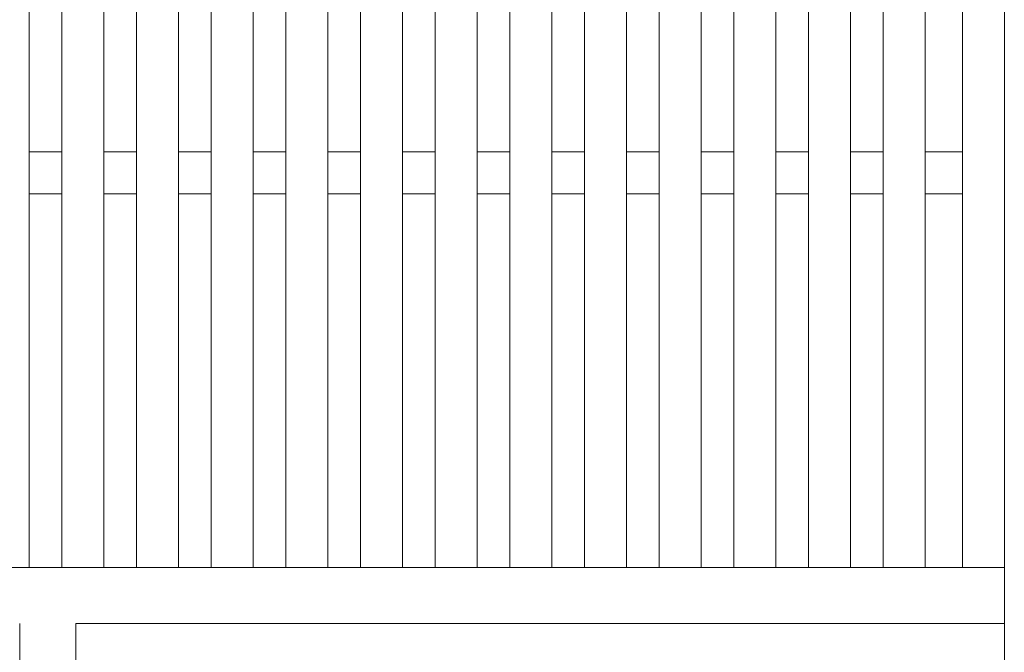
# Model space of a CAD drawing. Header units: millimetres. Extents: x -65 to 293624, y -1905 to 31061.
# Tile 248 of 256: x 123102 to 124157, y 23075 to 23753. Entities that reach past the tile are written whole.
import ezdxf

# ---------------------------------------------------------------- set-up
doc = ezdxf.new("R2010")
doc.units = ezdxf.units.MM
doc.header["$MEASUREMENT"] = 0
for name, color, linetype in [('1232 Välisseinad.AR', 7, 'Continuous'), ('1245 Klaasfassaadid.AR', 7, 'Continuous'), ('1245 Sisehoovi varjestus.AR', 7, 'Continuous'), ('1253 Terrassipostid.AR', 7, 'Continuous')]:
    doc.layers.add(name, color=color, linetype=linetype)

# ---------------------------------------------------------------- blocks, each defined once
blk = doc.blocks.new('Section Element_1065_3', base_point=(20443.1, 12361.4))
at = {"layer": '1253 Terrassipostid.AR', "color": 7, "linetype": 'Continuous', "lineweight": 13}
blk.add_line((124156.9, 20346.4), (124156.9, 24424.7), dxfattribs=at)
blk = doc.blocks.new('Section Element_1117_3', base_point=(20443.1, 12361.4))
at = {"layer": '1232 Välisseinad.AR', "color": 7, "linetype": 'Continuous', "lineweight": 13}
for p, q in [((123146.9, 23166.4), (123111.9, 23166.4)), ((123226.9, 23166.4), (123191.9, 23166.4)), ((123306.9, 23166.4), (123271.9, 23166.4)), ((123386.9, 23166.4), (123351.9, 23166.4)), ((123466.9, 23166.4), (123431.9, 23166.4)), ((123546.9, 23166.4), (123511.9, 23166.4)), ((123626.9, 23166.4), (123591.9, 23166.4)), ((123706.9, 23166.4), (123671.9, 23166.4)), ((123786.9, 23166.4), (123751.9, 23166.4)), ((123866.9, 23166.4), (123831.9, 23166.4)), ((123946.9, 23166.4), (123911.9, 23166.4)), ((124026.9, 23166.4), (123991.9, 23166.4)), ((124111.9, 23166.4), (124071.9, 23166.4))]:
    blk.add_line(p, q, dxfattribs=at)
blk = doc.blocks.new('Section Element_1628_3', base_point=(20443.1, 12361.4))
at = {"layer": '1245 Klaasfassaadid.AR', "color": 7, "linetype": 'Continuous', "lineweight": 13}
blk.add_line((123161.9, 23106.4), (124156.9, 23106.4), dxfattribs=at)
blk = doc.blocks.new('Section Element_1629_3', base_point=(20443.1, 12361.4))
at = {"layer": '1245 Klaasfassaadid.AR', "color": 7, "linetype": 'Continuous', "lineweight": 13}
for p, q in [((123101.9, 21541.4), (123101.9, 23106.4)), ((123161.9, 21541.4), (123161.9, 23106.4))]:
    blk.add_line(p, q, dxfattribs=at)
blk = doc.blocks.new('Section Element_1887_3', base_point=(20443.1, 12361.4))
at = {"layer": '1245 Sisehoovi varjestus.AR', "color": 7, "linetype": 'Continuous', "lineweight": 13}
for p, q in [((123146.9, 23611.4), (123111.9, 23611.4)), ((123226.9, 23611.4), (123191.9, 23611.4)), ((123306.9, 23611.4), (123271.9, 23611.4)), ((123386.9, 23611.4), (123351.9, 23611.4)), ((123466.9, 23611.4), (123431.9, 23611.4)), ((123546.9, 23611.4), (123511.9, 23611.4)), ((123626.9, 23611.4), (123591.9, 23611.4)), ((123706.9, 23611.4), (123671.9, 23611.4)), ((123786.9, 23611.4), (123751.9, 23611.4)), ((123866.9, 23611.4), (123831.9, 23611.4)), ((123946.9, 23611.4), (123911.9, 23611.4)), ((124026.9, 23611.4), (123991.9, 23611.4)), ((124111.9, 23611.4), (124071.9, 23611.4)), ((123146.9, 23566.4), (123111.9, 23566.4)), ((123226.9, 23566.4), (123191.9, 23566.4)), ((123306.9, 23566.4), (123271.9, 23566.4)), ((123386.9, 23566.4), (123351.9, 23566.4)), ((123466.9, 23566.4), (123431.9, 23566.4)), ((123546.9, 23566.4), (123511.9, 23566.4)), ((123626.9, 23566.4), (123591.9, 23566.4)), ((123706.9, 23566.4), (123671.9, 23566.4)), ((123786.9, 23566.4), (123751.9, 23566.4)), ((123866.9, 23566.4), (123831.9, 23566.4)), ((123946.9, 23566.4), (123911.9, 23566.4)), ((124026.9, 23566.4), (123991.9, 23566.4)), ((124111.9, 23566.4), (124071.9, 23566.4))]:
    blk.add_line(p, q, dxfattribs=at)
blk = doc.blocks.new('Section Element_3083_3', base_point=(20443.1, 12361.4))
at = {"layer": '1245 Sisehoovi varjestus.AR', "color": 7, "linetype": 'Continuous', "lineweight": 13}
for q in [(124111.9, 24417.8), (124156.9, 23166.4)]:
    blk.add_line((124111.9, 23166.4), q, dxfattribs=at)
blk = doc.blocks.new('Section Element_3096_3', base_point=(20443.1, 12361.4))
at = {"layer": '1245 Sisehoovi varjestus.AR', "color": 7, "linetype": 'Continuous', "lineweight": 13}
for p, q in [((123066.9, 23166.4), (123066.9, 24256.6)), ((123111.9, 23166.4), (123111.9, 24263.5)), ((123066.9, 23166.4), (123111.9, 23166.4))]:
    blk.add_line(p, q, dxfattribs=at)
blk = doc.blocks.new('Section Element_3097_3', base_point=(20443.1, 12361.4))
at = {"layer": '1245 Sisehoovi varjestus.AR', "color": 7, "linetype": 'Continuous', "lineweight": 13}
for p, q in [((123191.9, 23166.4), (123191.9, 24275.9)), ((123146.9, 23166.4), (123146.9, 24268.9)), ((123146.9, 23166.4), (123191.9, 23166.4))]:
    blk.add_line(p, q, dxfattribs=at)
blk = doc.blocks.new('Section Element_3098_3', base_point=(20443.1, 12361.4))
at = {"layer": '1245 Sisehoovi varjestus.AR', "color": 7, "linetype": 'Continuous', "lineweight": 13}
for p, q in [((123271.9, 23166.4), (123271.9, 24288.2)), ((123226.9, 23166.4), (123226.9, 24281.3)), ((123226.9, 23166.4), (123271.9, 23166.4))]:
    blk.add_line(p, q, dxfattribs=at)
blk = doc.blocks.new('Section Element_3099_3', base_point=(20443.1, 12361.4))
at = {"layer": '1245 Sisehoovi varjestus.AR', "color": 7, "linetype": 'Continuous', "lineweight": 13}
for p, q in [((123351.9, 23166.4), (123351.9, 24300.6)), ((123306.9, 23166.4), (123306.9, 24293.6)), ((123306.9, 23166.4), (123351.9, 23166.4))]:
    blk.add_line(p, q, dxfattribs=at)
blk = doc.blocks.new('Section Element_3100_3', base_point=(20443.1, 12361.4))
at = {"layer": '1245 Sisehoovi varjestus.AR', "color": 7, "linetype": 'Continuous', "lineweight": 13}
for p, q in [((123431.9, 23166.4), (123431.9, 24312.9)), ((123386.9, 23166.4), (123386.9, 24306)), ((123386.9, 23166.4), (123431.9, 23166.4))]:
    blk.add_line(p, q, dxfattribs=at)
blk = doc.blocks.new('Section Element_3101_3', base_point=(20443.1, 12361.4))
at = {"layer": '1245 Sisehoovi varjestus.AR', "color": 7, "linetype": 'Continuous', "lineweight": 13}
for p, q in [((123466.9, 23166.4), (123466.9, 24318.3)), ((123511.9, 23166.4), (123511.9, 24325.2)), ((123466.9, 23166.4), (123511.9, 23166.4))]:
    blk.add_line(p, q, dxfattribs=at)
blk = doc.blocks.new('Section Element_3102_3', base_point=(20443.1, 12361.4))
at = {"layer": '1245 Sisehoovi varjestus.AR', "color": 7, "linetype": 'Continuous', "lineweight": 13}
for p, q in [((123546.9, 23166.4), (123546.9, 24330.6)), ((123591.9, 23166.4), (123591.9, 24337.6)), ((123546.9, 23166.4), (123591.9, 23166.4))]:
    blk.add_line(p, q, dxfattribs=at)
blk = doc.blocks.new('Section Element_3103_3', base_point=(20443.1, 12361.4))
at = {"layer": '1245 Sisehoovi varjestus.AR', "color": 7, "linetype": 'Continuous', "lineweight": 13}
for p, q in [((123671.9, 23166.4), (123671.9, 24349.9)), ((123626.9, 23166.4), (123626.9, 24343)), ((123626.9, 23166.4), (123671.9, 23166.4))]:
    blk.add_line(p, q, dxfattribs=at)
blk = doc.blocks.new('Section Element_3104_3', base_point=(20443.1, 12361.4))
at = {"layer": '1245 Sisehoovi varjestus.AR', "color": 7, "linetype": 'Continuous', "lineweight": 13}
for p, q in [((123751.9, 23166.4), (123751.9, 24362.3)), ((123706.9, 23166.4), (123706.9, 24355.3)), ((123706.9, 23166.4), (123751.9, 23166.4))]:
    blk.add_line(p, q, dxfattribs=at)
blk = doc.blocks.new('Section Element_3105_3', base_point=(20443.1, 12361.4))
at = {"layer": '1245 Sisehoovi varjestus.AR', "color": 7, "linetype": 'Continuous', "lineweight": 13}
for p, q in [((123831.9, 23166.4), (123831.9, 24374.6)), ((123786.9, 23166.4), (123786.9, 24367.7)), ((123786.9, 23166.4), (123831.9, 23166.4))]:
    blk.add_line(p, q, dxfattribs=at)
blk = doc.blocks.new('Section Element_3106_3', base_point=(20443.1, 12361.4))
at = {"layer": '1245 Sisehoovi varjestus.AR', "color": 7, "linetype": 'Continuous', "lineweight": 13}
for p, q in [((123911.9, 23166.4), (123911.9, 24387)), ((123866.9, 23166.4), (123866.9, 24380)), ((123866.9, 23166.4), (123911.9, 23166.4))]:
    blk.add_line(p, q, dxfattribs=at)
blk = doc.blocks.new('Section Element_3107_3', base_point=(20443.1, 12361.4))
at = {"layer": '1245 Sisehoovi varjestus.AR', "color": 7, "linetype": 'Continuous', "lineweight": 13}
for p, q in [((123946.9, 23166.4), (123946.9, 24392.4)), ((123991.9, 23166.4), (123991.9, 24399.3)), ((123946.9, 23166.4), (123991.9, 23166.4))]:
    blk.add_line(p, q, dxfattribs=at)
blk = doc.blocks.new('Section Element_3108_3', base_point=(20443.1, 12361.4))
at = {"layer": '1245 Sisehoovi varjestus.AR', "color": 7, "linetype": 'Continuous', "lineweight": 13}
for p, q in [((124026.9, 23166.4), (124026.9, 24404.7)), ((124071.9, 23166.4), (124071.9, 24411.6)), ((124026.9, 23166.4), (124071.9, 23166.4))]:
    blk.add_line(p, q, dxfattribs=at)

msp = doc.modelspace()

# ---------------------------------------------------------------- block references
at = {"layer": '1232 Välisseinad.AR', "lineweight": 0}
msp.add_blockref('Section Element_1117_3', (20443.1, 12361.4), dxfattribs=at)
at = {"layer": '1245 Klaasfassaadid.AR', "lineweight": 0}
for name in ['Section Element_1629_3', 'Section Element_1628_3']:
    msp.add_blockref(name, (20443.1, 12361.4), dxfattribs=at)
at = {"layer": '1245 Sisehoovi varjestus.AR', "lineweight": 0}
for name in ['Section Element_3083_3', 'Section Element_3108_3', 'Section Element_3107_3', 'Section Element_3106_3', 'Section Element_3105_3', 'Section Element_3104_3', 'Section Element_3103_3', 'Section Element_3102_3', 'Section Element_3101_3', 'Section Element_3100_3', 'Section Element_3099_3', 'Section Element_3098_3', 'Section Element_3097_3', 'Section Element_3096_3', 'Section Element_1887_3']:
    msp.add_blockref(name, (20443.1, 12361.4), dxfattribs=at)
at = {"layer": '1253 Terrassipostid.AR', "lineweight": 0}
msp.add_blockref('Section Element_1065_3', (20443.1, 12361.4), dxfattribs=at)

doc.saveas('drawing.dxf')
